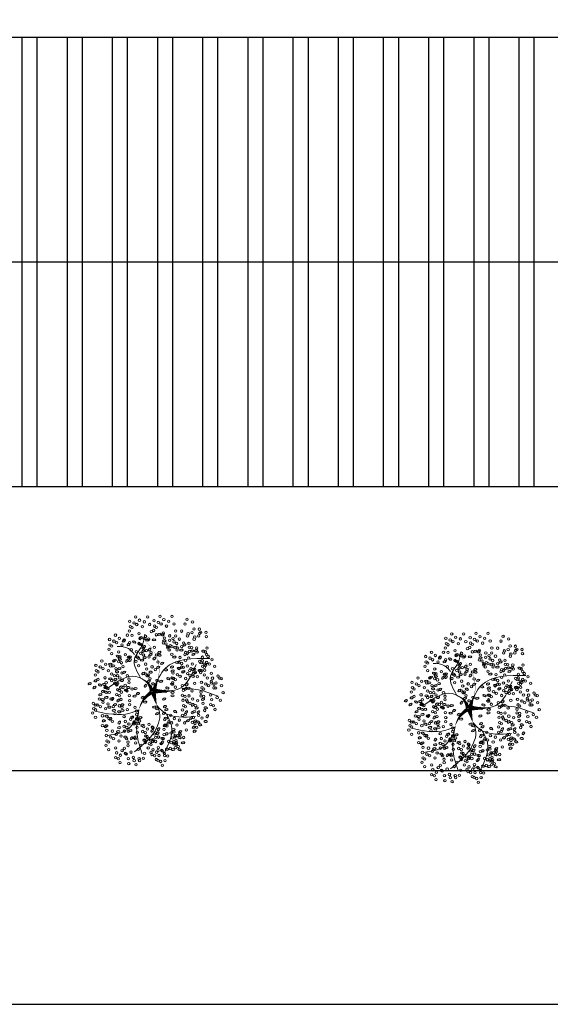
# Model space of a CAD drawing. Header units: millimetres. Extents: x 2041 to 2304, y 426 to 519.
# Tile 16 of 24: x 2107 to 2125, y 426 to 459. Entities that reach past the tile are written whole.
import ezdxf

# ---------------------------------------------------------------- set-up
doc = ezdxf.new("R2010")
doc.units = ezdxf.units.MM
doc.linetypes.add('ACAD_ISO04W100', pattern=[30, 24, -3, 0, -3])
doc.layers.add('01 - Vegetación', color=3, linetype='Continuous', lineweight=0)
doc.layers.add('Cotas', color=3, linetype='Continuous')
doc.layers.add('PAREDE', color=6, linetype='Continuous')

# ---------------------------------------------------------------- blocks, each defined once
blk = doc.blocks.new('17')
at = {"layer": '01 - Vegetación'}
for points in [[(4495.84, 1680.23, 1.33, 0.0221, 0.199177), (4489.97, 1684.48, 0.0221, 0.0221, 1.224983)], [(4496.02, 1680.23, 1.33, 0.0221, 0.286986), (4500.47, 1683.82, 0.0221, 0.0221, -1.494927)], [(4497.07, 1679.43, 0.133, 0.0221, 0.381476), (4512.91, 1682.47, 0.0221, 0.0221, -1.841687)], [(4496.02, 1679.76, 1.77, 0.0221, 0), (4491.39, 1678.53, 0.0221, 0.0221, 0)], [(4496.02, 1679.66, 1.77, 0.0221, 0), (4500.28, 1678.15, 0.0221, 0.0221, 0)], [(4496.4, 1679.85, 1.77, 0.0221, 0.074947), (4496.4, 1672.95, 0.0221, 0.0221, 0.762797)]]:
    blk.add_lwpolyline(points, format="xyseb", dxfattribs=at)
for points in [[(4490, 1684.47), (4488.83, 1687.51), (4489.5, 1699.09)], [(4487.73, 1684.98), (4483.44, 1688.25), (4481.42, 1694.81)], [(4497.83, 1680.19), (4501.11, 1685.48), (4497.33, 1694.81)], [(4508.5, 1685.98), (4510.45, 1688), (4511.21, 1691.78)], [(4490, 1684.47), (4482.94, 1685.23), (4475.36, 1683.47)], [(4491.39, 1678.53), (4489.02, 1677.58), (4485.46, 1677.92), (4475.87, 1685.99)], [(4500.47, 1683.82), (4506.92, 1685.99), (4511.46, 1683.47), (4515.25, 1682.46)], [(4491.39, 1678.53), (4489, 1675.9), (4487.73, 1665.57)], [(4496.57, 1678.43), (4497.07, 1670.86), (4505.15, 1665.32)], [(4497.07, 1679.43), (4503.89, 1675.65), (4507.17, 1660.78)], [(4488.74, 1675.4), (4484.7, 1673.64), (4475.11, 1676.16)], [(4497.07, 1670.11), (4496.82, 1665.57), (4494.55, 1658.01)]]:
    blk.add_spline(points, degree=3, dxfattribs=at)
blk = doc.blocks.new('16')
at = {"layer": '01 - Vegetación'}
h = blk.add_hatch(color=40, dxfattribs=at)
h.set_gradient(color1=(255, 191, 0), color2=(223, 255, 127), rotation=180, centered=1, tint=1, name='INVSPHERICAL')
edge = h.paths.add_edge_path()
edge.add_ellipse((4538.847, 1678.642), major_axis=(-0.0033, 0.0777), ratio=0.578492, start_angle=0, end_angle=360, ccw=False)
edge = h.paths.add_edge_path()
edge.add_ellipse((4538.961, 1678.487), major_axis=(-0.0349, 0.0695), ratio=0.578492, start_angle=0, end_angle=360, ccw=False)
edge = h.paths.add_edge_path()
edge.add_ellipse((4538.69, 1678.926), major_axis=(-0.0594, 0.0503), ratio=0.578492, start_angle=0, end_angle=360, ccw=False)
edge = h.paths.add_edge_path()
edge.add_ellipse((4538.676, 1678.266), major_axis=(-0.0033, 0.0777), ratio=0.578492, start_angle=0, end_angle=360, ccw=False)
edge = h.paths.add_edge_path()
edge.add_ellipse((4541.23, 1679.281), major_axis=(0.0274, 0.0728), ratio=0.578492, start_angle=0, end_angle=360, ccw=False)
edge = h.paths.add_edge_path()
edge.add_ellipse((4540.829, 1679.36), major_axis=(-0.0349, 0.0695), ratio=0.578492, start_angle=0, end_angle=360, ccw=False)
edge = h.paths.add_edge_path()
edge.add_ellipse((4541.174, 1679.607), major_axis=(-0.0349, 0.0695), ratio=0.578492, start_angle=0, end_angle=360, ccw=False)
edge = h.paths.add_edge_path()
edge.add_ellipse((4541.072, 1679.421), major_axis=(0.0274, 0.0728), ratio=0.578492, start_angle=0, end_angle=360, ccw=False)
edge = h.paths.add_edge_path()
edge.add_ellipse((4540.113, 1679.632), major_axis=(-0.0349, 0.0695), ratio=0.578492, start_angle=0, end_angle=360, ccw=False)
edge = h.paths.add_edge_path()
edge.add_ellipse((4540.279, 1679.843), major_axis=(-0.0349, 0.0695), ratio=0.578492, start_angle=0, end_angle=360, ccw=False)
edge = h.paths.add_edge_path()
edge.add_ellipse((4540.165, 1679.999), major_axis=(-0.0033, 0.0777), ratio=0.578492, start_angle=0, end_angle=360, ccw=False)
edge = h.paths.add_edge_path()
edge.add_ellipse((4540.499, 1679.956), major_axis=(-0.0033, 0.0777), ratio=0.578492, start_angle=0, end_angle=360, ccw=False)
edge = h.paths.add_edge_path()
edge.add_ellipse((4540.629, 1679.513), major_axis=(-0.0594, 0.0503), ratio=0.578492, start_angle=0, end_angle=360, ccw=False)
edge = h.paths.add_edge_path()
edge.add_ellipse((4540.551, 1680.278), major_axis=(0.0274, 0.0728), ratio=0.578492, start_angle=0, end_angle=360, ccw=False)
edge = h.paths.add_edge_path()
edge.add_ellipse((4539.201, 1679.744), major_axis=(-0.0033, 0.0777), ratio=0.578492, start_angle=0, end_angle=360, ccw=False)
edge = h.paths.add_edge_path()
edge.add_ellipse((4539.14, 1679.893), major_axis=(0.0274, 0.0728), ratio=0.578492, start_angle=0, end_angle=360, ccw=False)
edge = h.paths.add_edge_path()
edge.add_ellipse((4539.208, 1680.126), major_axis=(-0.0033, 0.0777), ratio=0.578492, start_angle=0, end_angle=360, ccw=False)
edge = h.paths.add_edge_path()
edge.add_ellipse((4538.979, 1680.681), major_axis=(-0.0594, 0.0503), ratio=0.578492, start_angle=0, end_angle=360, ccw=False)
edge = h.paths.add_edge_path()
edge.add_ellipse((4538.577, 1680.728), major_axis=(-0.0033, 0.0777), ratio=0.578492, start_angle=0, end_angle=360, ccw=False)
edge = h.paths.add_edge_path()
edge.add_ellipse((4538.926, 1680.033), major_axis=(0.0274, 0.0728), ratio=0.578492, start_angle=0, end_angle=360, ccw=False)
edge = h.paths.add_edge_path()
edge.add_ellipse((4538.95, 1679.842), major_axis=(0.0274, 0.0728), ratio=0.578492, start_angle=0, end_angle=360, ccw=False)
edge = h.paths.add_edge_path()
edge.add_ellipse((4538.621, 1680.191), major_axis=(-0.0349, 0.0695), ratio=0.578492, start_angle=0, end_angle=360, ccw=False)
edge = h.paths.add_edge_path()
edge.add_ellipse((4538.328, 1680.411), major_axis=(0.0274, 0.0728), ratio=0.578492, start_angle=0, end_angle=360, ccw=False)
edge = h.paths.add_edge_path()
edge.add_ellipse((4538.283, 1680.138), major_axis=(-0.0594, 0.0503), ratio=0.578492, start_angle=0, end_angle=360, ccw=False)
edge = h.paths.add_edge_path()
edge.add_ellipse((4538.32, 1679.993), major_axis=(-0.0594, 0.0503), ratio=0.578492, start_angle=0, end_angle=360, ccw=False)
edge = h.paths.add_edge_path()
edge.add_ellipse((4538.755, 1680.687), major_axis=(-0.0033, 0.0777), ratio=0.578492, start_angle=0, end_angle=360, ccw=False)
edge = h.paths.add_edge_path()
edge.add_ellipse((4538.834, 1681.261), major_axis=(-0.0349, 0.0695), ratio=0.578492, start_angle=0, end_angle=360, ccw=False)
edge = h.paths.add_edge_path()
edge.add_ellipse((4539.054, 1681.374), major_axis=(-0.0033, 0.0777), ratio=0.578492, start_angle=0, end_angle=360, ccw=False)
edge = h.paths.add_edge_path()
edge.add_ellipse((4539.147, 1681.076), major_axis=(-0.0594, 0.0503), ratio=0.578492, start_angle=0, end_angle=360, ccw=False)
edge = h.paths.add_edge_path()
edge.add_ellipse((4539.52, 1680.541), major_axis=(-0.0033, 0.0777), ratio=0.578492, start_angle=0, end_angle=360, ccw=False)
edge = h.paths.add_edge_path()
edge.add_ellipse((4539.459, 1680.689), major_axis=(0.0274, 0.0728), ratio=0.578492, start_angle=0, end_angle=360, ccw=False)
edge = h.paths.add_edge_path()
edge.add_ellipse((4539.527, 1680.923), major_axis=(-0.0033, 0.0777), ratio=0.578492, start_angle=0, end_angle=360, ccw=False)
edge = h.paths.add_edge_path()
edge.add_ellipse((4539.265, 1681.244), major_axis=(0.0274, 0.0728), ratio=0.578492, start_angle=0, end_angle=360, ccw=False)
edge = h.paths.add_edge_path()
edge.add_ellipse((4539.188, 1677.478), major_axis=(-0.0594, 0.0503), ratio=0.578492, start_angle=0, end_angle=360, ccw=False)
edge = h.paths.add_edge_path()
edge.add_ellipse((4539.473, 1678.19), major_axis=(0.0274, 0.0728), ratio=0.578492, start_angle=0, end_angle=360, ccw=False)
edge = h.paths.add_edge_path()
edge.add_ellipse((4540.696, 1678.325), major_axis=(0.0274, 0.0728), ratio=0.578492, start_angle=0, end_angle=360, ccw=False)
edge = h.paths.add_edge_path()
edge.add_ellipse((4540.33, 1678.305), major_axis=(-0.0033, 0.0777), ratio=0.578492, start_angle=0, end_angle=360, ccw=False)
edge = h.paths.add_edge_path()
edge.add_ellipse((4540.174, 1678.307), major_axis=(-0.0033, 0.0777), ratio=0.578492, start_angle=0, end_angle=360, ccw=False)
edge = h.paths.add_edge_path()
edge.add_ellipse((4540.488, 1677.717), major_axis=(-0.0594, 0.0503), ratio=0.578492, start_angle=0, end_angle=360, ccw=False)
edge = h.paths.add_edge_path()
edge.add_ellipse((4540.676, 1677.675), major_axis=(-0.0594, 0.0503), ratio=0.578492, start_angle=0, end_angle=360, ccw=False)
edge = h.paths.add_edge_path()
edge.add_ellipse((4539.469, 1677.341), major_axis=(-0.0033, 0.0777), ratio=0.578492, start_angle=0, end_angle=360, ccw=False)
edge = h.paths.add_edge_path()
edge.add_ellipse((4539.773, 1677.406), major_axis=(-0.0594, 0.0503), ratio=0.578492, start_angle=0, end_angle=360, ccw=False)
edge = h.paths.add_edge_path()
edge.add_ellipse((4539.631, 1677.23), major_axis=(-0.0349, 0.0695), ratio=0.578492, start_angle=0, end_angle=360, ccw=False)
edge = h.paths.add_edge_path()
edge.add_ellipse((4539.445, 1677.695), major_axis=(-0.0594, 0.0503), ratio=0.578492, start_angle=0, end_angle=360, ccw=False)
edge = h.paths.add_edge_path()
edge.add_ellipse((4542.676, 1679.136), major_axis=(-0.0033, 0.0777), ratio=0.578492, start_angle=0, end_angle=360, ccw=False)
edge = h.paths.add_edge_path()
edge.add_ellipse((4542.661, 1679.428), major_axis=(-0.0033, 0.0777), ratio=0.578492, start_angle=0, end_angle=360, ccw=False)
edge = h.paths.add_edge_path()
edge.add_ellipse((4542.742, 1679.554), major_axis=(-0.0033, 0.0777), ratio=0.578492, start_angle=0, end_angle=360, ccw=False)
edge = h.paths.add_edge_path()
edge.add_ellipse((4542.776, 1679.728), major_axis=(-0.0349, 0.0695), ratio=0.578492, start_angle=0, end_angle=360, ccw=False)
edge = h.paths.add_edge_path()
edge.add_ellipse((4542.477, 1679.745), major_axis=(0.0274, 0.0728), ratio=0.578492, start_angle=0, end_angle=360, ccw=False)
edge = h.paths.add_edge_path()
edge.add_ellipse((4542.578, 1680.02), major_axis=(0.0274, 0.0728), ratio=0.578492, start_angle=0, end_angle=360, ccw=False)
edge = h.paths.add_edge_path()
edge.add_ellipse((4542.466, 1680.268), major_axis=(-0.0349, 0.0695), ratio=0.578492, start_angle=0, end_angle=360, ccw=False)
edge = h.paths.add_edge_path()
edge.add_ellipse((4542.632, 1680.479), major_axis=(-0.0349, 0.0695), ratio=0.578492, start_angle=0, end_angle=360, ccw=False)
edge = h.paths.add_edge_path()
edge.add_ellipse((4542.359, 1679.577), major_axis=(-0.0594, 0.0503), ratio=0.578492, start_angle=0, end_angle=360, ccw=False)
edge = h.paths.add_edge_path()
edge.add_ellipse((4542.171, 1679.619), major_axis=(-0.0594, 0.0503), ratio=0.578492, start_angle=0, end_angle=360, ccw=False)
edge = h.paths.add_edge_path()
edge.add_ellipse((4542.246, 1679.328), major_axis=(-0.0594, 0.0503), ratio=0.578492, start_angle=0, end_angle=360, ccw=False)
edge = h.paths.add_edge_path()
edge.add_ellipse((4542.369, 1678.498), major_axis=(0.0274, 0.0728), ratio=0.578492, start_angle=0, end_angle=360, ccw=False)
edge = h.paths.add_edge_path()
edge.add_ellipse((4542.902, 1678.749), major_axis=(-0.0349, 0.0695), ratio=0.578492, start_angle=0, end_angle=360, ccw=False)
edge = h.paths.add_edge_path()
edge.add_ellipse((4542.925, 1678.897), major_axis=(-0.0349, 0.0695), ratio=0.578492, start_angle=0, end_angle=360, ccw=False)
edge = h.paths.add_edge_path()
edge.add_ellipse((4542.628, 1678.671), major_axis=(-0.0033, 0.0777), ratio=0.578492, start_angle=0, end_angle=360, ccw=False)
edge = h.paths.add_edge_path()
edge.add_ellipse((4542.11, 1678.896), major_axis=(-0.0349, 0.0695), ratio=0.578492, start_angle=0, end_angle=360, ccw=False)
edge = h.paths.add_edge_path()
edge.add_ellipse((4542.34, 1678.18), major_axis=(-0.0349, 0.0695), ratio=0.578492, start_angle=0, end_angle=360, ccw=False)
edge = h.paths.add_edge_path()
edge.add_ellipse((4538.137, 1679.191), major_axis=(-0.0349, 0.0695), ratio=0.578492, start_angle=0, end_angle=360, ccw=False)
edge = h.paths.add_edge_path()
edge.add_ellipse((4538.099, 1678.758), major_axis=(-0.0594, 0.0503), ratio=0.578492, start_angle=0, end_angle=360, ccw=False)
edge = h.paths.add_edge_path()
edge.add_ellipse((4537.796, 1678.552), major_axis=(0.0274, 0.0728), ratio=0.578492, start_angle=0, end_angle=360, ccw=False)
edge = h.paths.add_edge_path()
edge.add_ellipse((4537.776, 1678.277), major_axis=(-0.0033, 0.0777), ratio=0.578492, start_angle=0, end_angle=360, ccw=False)
edge = h.paths.add_edge_path()
edge.add_ellipse((4539.181, 1678.6), major_axis=(-0.0033, 0.0777), ratio=0.578492, start_angle=0, end_angle=360, ccw=False)
edge = h.paths.add_edge_path()
edge.add_ellipse((4538.502, 1678.968), major_axis=(-0.0594, 0.0503), ratio=0.578492, start_angle=0, end_angle=360, ccw=False)
edge = h.paths.add_edge_path()
edge.add_ellipse((4538.615, 1679.216), major_axis=(-0.0594, 0.0503), ratio=0.578492, start_angle=0, end_angle=360, ccw=False)
edge = h.paths.add_edge_path()
edge.add_ellipse((4538.188, 1679.557), major_axis=(-0.0033, 0.0777), ratio=0.578492, start_angle=0, end_angle=360, ccw=False)
edge = h.paths.add_edge_path()
edge.add_ellipse((4538.203, 1679.265), major_axis=(-0.0033, 0.0777), ratio=0.578492, start_angle=0, end_angle=360, ccw=False)
edge = h.paths.add_edge_path()
edge.add_ellipse((4538.285, 1679.391), major_axis=(-0.0033, 0.0777), ratio=0.578492, start_angle=0, end_angle=360, ccw=False)
edge = h.paths.add_edge_path()
edge.add_ellipse((4538.856, 1679.647), major_axis=(-0.0349, 0.0695), ratio=0.578492, start_angle=0, end_angle=360, ccw=False)
edge = h.paths.add_edge_path()
edge.add_ellipse((4538.272, 1678.751), major_axis=(0.0274, 0.0728), ratio=0.578492, start_angle=0, end_angle=360, ccw=False)
edge = h.paths.add_edge_path()
edge.add_ellipse((4540.863, 1678.985), major_axis=(0.0274, 0.0728), ratio=0.578492, start_angle=0, end_angle=360, ccw=False)
edge = h.paths.add_edge_path()
edge.add_ellipse((4540.823, 1678.811), major_axis=(-0.0349, 0.0695), ratio=0.578492, start_angle=0, end_angle=360, ccw=False)
edge = h.paths.add_edge_path()
edge.add_ellipse((4541.446, 1678.949), major_axis=(-0.0349, 0.0695), ratio=0.578492, start_angle=0, end_angle=360, ccw=False)
edge = h.paths.add_edge_path()
edge.add_ellipse((4540.434, 1680.393), major_axis=(-0.0033, 0.0777), ratio=0.578492, start_angle=0, end_angle=360, ccw=False)
edge = h.paths.add_edge_path()
edge.add_ellipse((4540.419, 1680.685), major_axis=(-0.0033, 0.0777), ratio=0.578492, start_angle=0, end_angle=360, ccw=False)
edge = h.paths.add_edge_path()
edge.add_ellipse((4539.773, 1680.547), major_axis=(-0.0349, 0.0695), ratio=0.578492, start_angle=0, end_angle=360, ccw=False)
edge = h.paths.add_edge_path()
edge.add_ellipse((4539.782, 1680.87), major_axis=(-0.0349, 0.0695), ratio=0.578492, start_angle=0, end_angle=360, ccw=False)
edge = h.paths.add_edge_path()
edge.add_ellipse((4539.668, 1681.126), major_axis=(0.0274, 0.0728), ratio=0.578492, start_angle=0, end_angle=360, ccw=False)
edge = h.paths.add_edge_path()
edge.add_ellipse((4540.336, 1681.276), major_axis=(0.0274, 0.0728), ratio=0.578492, start_angle=0, end_angle=360, ccw=False)
edge = h.paths.add_edge_path()
edge.add_ellipse((4540.381, 1681.413), major_axis=(-0.0349, 0.0695), ratio=0.578492, start_angle=0, end_angle=360, ccw=False)
edge = h.paths.add_edge_path()
edge.add_ellipse((4540.225, 1681.525), major_axis=(-0.0349, 0.0695), ratio=0.578492, start_angle=0, end_angle=360, ccw=False)
edge = h.paths.add_edge_path()
edge.add_ellipse((4540.009, 1681.424), major_axis=(-0.0033, 0.0777), ratio=0.578492, start_angle=0, end_angle=360, ccw=False)
edge = h.paths.add_edge_path()
edge.add_ellipse((4540.106, 1681.258), major_axis=(-0.0033, 0.0777), ratio=0.578492, start_angle=0, end_angle=360, ccw=False)
edge = h.paths.add_edge_path()
edge.add_ellipse((4540.036, 1680.989), major_axis=(-0.0594, 0.0503), ratio=0.578492, start_angle=0, end_angle=360, ccw=False)
edge = h.paths.add_edge_path()
edge.add_ellipse((4539.967, 1680.73), major_axis=(-0.0594, 0.0503), ratio=0.578492, start_angle=0, end_angle=360, ccw=False)
edge = h.paths.add_edge_path()
edge.add_ellipse((4541.92, 1680.217), major_axis=(-0.0033, 0.0777), ratio=0.578492, start_angle=0, end_angle=360, ccw=False)
edge = h.paths.add_edge_path()
edge.add_ellipse((4541.222, 1680.466), major_axis=(-0.0349, 0.0695), ratio=0.578492, start_angle=0, end_angle=360, ccw=False)
edge = h.paths.add_edge_path()
edge.add_ellipse((4541.387, 1680.676), major_axis=(-0.0349, 0.0695), ratio=0.578492, start_angle=0, end_angle=360, ccw=False)
edge = h.paths.add_edge_path()
edge.add_ellipse((4541.251, 1680.784), major_axis=(0.0274, 0.0728), ratio=0.578492, start_angle=0, end_angle=360, ccw=False)
edge = h.paths.add_edge_path()
edge.add_ellipse((4541.818, 1680.659), major_axis=(0.0274, 0.0728), ratio=0.578492, start_angle=0, end_angle=360, ccw=False)
edge = h.paths.add_edge_path()
edge.add_ellipse((4541.942, 1680.743), major_axis=(0.0274, 0.0728), ratio=0.578492, start_angle=0, end_angle=360, ccw=False)
edge = h.paths.add_edge_path()
edge.add_ellipse((4541.762, 1680.886), major_axis=(-0.0349, 0.0695), ratio=0.578492, start_angle=0, end_angle=360, ccw=False)
edge = h.paths.add_edge_path()
edge.add_ellipse((4541.592, 1681.082), major_axis=(-0.0033, 0.0777), ratio=0.578492, start_angle=0, end_angle=360, ccw=False)
edge = h.paths.add_edge_path()
edge.add_ellipse((4541.511, 1680.956), major_axis=(-0.0033, 0.0777), ratio=0.578492, start_angle=0, end_angle=360, ccw=False)
edge = h.paths.add_edge_path()
edge.add_ellipse((4541.775, 1680.201), major_axis=(-0.0594, 0.0503), ratio=0.578492, start_angle=0, end_angle=360, ccw=False)
edge = h.paths.add_edge_path()
edge.add_ellipse((4541.737, 1680.346), major_axis=(-0.0594, 0.0503), ratio=0.578492, start_angle=0, end_angle=360, ccw=False)
edge = h.paths.add_edge_path()
edge.add_ellipse((4541.843, 1679.118), major_axis=(-0.0594, 0.0503), ratio=0.578492, start_angle=0, end_angle=360, ccw=False)
edge = h.paths.add_edge_path()
edge.add_ellipse((4541.881, 1679.551), major_axis=(-0.0349, 0.0695), ratio=0.578492, start_angle=0, end_angle=360, ccw=False)
edge = h.paths.add_edge_path()
edge.add_ellipse((4542.015, 1679.29), major_axis=(-0.0349, 0.0695), ratio=0.578492, start_angle=0, end_angle=360, ccw=False)
edge = h.paths.add_edge_path()
edge.add_ellipse((4541.91, 1679.869), major_axis=(0.0274, 0.0728), ratio=0.578492, start_angle=0, end_angle=360, ccw=False)
edge = h.paths.add_edge_path()
edge.add_ellipse((4541.769, 1679.666), major_axis=(-0.0033, 0.0777), ratio=0.578492, start_angle=0, end_angle=360, ccw=False)
edge = h.paths.add_edge_path()
edge.add_ellipse((4539.676, 1679.115), major_axis=(-0.0033, 0.0777), ratio=0.578492, start_angle=0, end_angle=360, ccw=False)
edge = h.paths.add_edge_path()
edge.add_ellipse((4539.594, 1678.989), major_axis=(-0.0033, 0.0777), ratio=0.578492, start_angle=0, end_angle=360, ccw=False)
edge = h.paths.add_edge_path()
edge.add_ellipse((4539.898, 1679.531), major_axis=(-0.0033, 0.0777), ratio=0.578492, start_angle=0, end_angle=360, ccw=False)
edge = h.paths.add_edge_path()
edge.add_ellipse((4539.697, 1678.641), major_axis=(-0.0349, 0.0695), ratio=0.578492, start_angle=0, end_angle=360, ccw=False)
edge = h.paths.add_edge_path()
edge.add_ellipse((4539.398, 1678.691), major_axis=(-0.0349, 0.0695), ratio=0.578492, start_angle=0, end_angle=360, ccw=False)
edge = h.paths.add_edge_path()
edge.add_ellipse((4539.555, 1678.579), major_axis=(-0.0349, 0.0695), ratio=0.578492, start_angle=0, end_angle=360, ccw=False)
edge = h.paths.add_edge_path()
edge.add_ellipse((4540.714, 1679.167), major_axis=(0.0274, 0.0728), ratio=0.578492, start_angle=0, end_angle=360, ccw=False)
edge = h.paths.add_edge_path()
edge.add_ellipse((4540.549, 1681.79), major_axis=(-0.0349, 0.0695), ratio=0.578492, start_angle=0, end_angle=360, ccw=False)
edge = h.paths.add_edge_path()
edge.add_ellipse((4540.715, 1682.001), major_axis=(-0.0349, 0.0695), ratio=0.578492, start_angle=0, end_angle=360, ccw=False)
edge = h.paths.add_edge_path()
edge.add_ellipse((4540.848, 1681.741), major_axis=(-0.0349, 0.0695), ratio=0.578492, start_angle=0, end_angle=360, ccw=False)
edge = h.paths.add_edge_path()
edge.add_ellipse((4540.661, 1681.542), major_axis=(0.0274, 0.0728), ratio=0.578492, start_angle=0, end_angle=360, ccw=False)
edge = h.paths.add_edge_path()
edge.add_ellipse((4540.684, 1681.351), major_axis=(0.0274, 0.0728), ratio=0.578492, start_angle=0, end_angle=360, ccw=False)
edge = h.paths.add_edge_path()
edge.add_ellipse((4540.56, 1681.267), major_axis=(0.0274, 0.0728), ratio=0.578492, start_angle=0, end_angle=360, ccw=False)
edge = h.paths.add_edge_path()
edge.add_ellipse((4540.528, 1678.539), major_axis=(0.0274, 0.0728), ratio=0.578492, start_angle=0, end_angle=360, ccw=False)
edge = h.paths.add_edge_path()
edge.add_ellipse((4540.38, 1678.647), major_axis=(0.0274, 0.0728), ratio=0.578492, start_angle=0, end_angle=360, ccw=False)
edge = h.paths.add_edge_path()
edge.add_ellipse((4540.034, 1678.678), major_axis=(-0.0349, 0.0695), ratio=0.578492, start_angle=0, end_angle=360, ccw=False)
edge = h.paths.add_edge_path()
edge.add_ellipse((4540.944, 1678.493), major_axis=(0.0274, 0.0728), ratio=0.578492, start_angle=0, end_angle=360, ccw=False)
edge = h.paths.add_edge_path()
edge.add_ellipse((4541.625, 1678.77), major_axis=(-0.0349, 0.0695), ratio=0.578492, start_angle=0, end_angle=360, ccw=False)
edge = h.paths.add_edge_path()
edge.add_ellipse((4541.994, 1678.887), major_axis=(0.0274, 0.0728), ratio=0.578492, start_angle=0, end_angle=360, ccw=False)
edge = h.paths.add_edge_path()
edge.add_ellipse((4541.336, 1678.598), major_axis=(0.0274, 0.0728), ratio=0.578492, start_angle=0, end_angle=360, ccw=False)
edge = h.paths.add_edge_path()
edge.add_ellipse((4539.381, 1678.993), major_axis=(-0.0349, 0.0695), ratio=0.578492, start_angle=0, end_angle=360, ccw=False)
edge = h.paths.add_edge_path()
edge.add_ellipse((4540.938, 1681.079), major_axis=(-0.0033, 0.0777), ratio=0.578492, start_angle=0, end_angle=360, ccw=False)
edge = h.paths.add_edge_path()
edge.add_ellipse((4540.699, 1680.759), major_axis=(-0.0594, 0.0503), ratio=0.578492, start_angle=0, end_angle=360, ccw=False)
edge = h.paths.add_edge_path()
edge.add_ellipse((4540.908, 1680.857), major_axis=(-0.0349, 0.0695), ratio=0.578492, start_angle=0, end_angle=360, ccw=False)
edge = h.paths.add_edge_path()
edge.add_ellipse((4540.863, 1680.561), major_axis=(-0.0349, 0.0695), ratio=0.578492, start_angle=0, end_angle=360, ccw=False)
edge = h.paths.add_edge_path()
edge.add_ellipse((4540.564, 1680.61), major_axis=(-0.0349, 0.0695), ratio=0.578492, start_angle=0, end_angle=360, ccw=False)
edge = h.paths.add_edge_path()
edge.add_ellipse((4539.771, 1681.729), major_axis=(-0.0349, 0.0695), ratio=0.578492, start_angle=0, end_angle=360, ccw=False)
edge = h.paths.add_edge_path()
edge.add_ellipse((4540.968, 1678.302), major_axis=(0.0274, 0.0728), ratio=0.578492, start_angle=0, end_angle=360, ccw=False)
edge = h.paths.add_edge_path()
edge.add_ellipse((4541.908, 1678.227), major_axis=(-0.0033, 0.0777), ratio=0.578492, start_angle=0, end_angle=360, ccw=False)
edge = h.paths.add_edge_path()
edge.add_ellipse((4541.283, 1678.297), major_axis=(-0.0349, 0.0695), ratio=0.578492, start_angle=0, end_angle=360, ccw=False)
edge = h.paths.add_edge_path()
edge.add_ellipse((4541.463, 1678.333), major_axis=(-0.0349, 0.0695), ratio=0.578492, start_angle=0, end_angle=360, ccw=False)
edge = h.paths.add_edge_path()
edge.add_ellipse((4538.021, 1678.159), major_axis=(0.0274, 0.0728), ratio=0.578492, start_angle=0, end_angle=360, ccw=False)
edge = h.paths.add_edge_path()
edge.add_ellipse((4537.772, 1677.992), major_axis=(0.0274, 0.0728), ratio=0.578492, start_angle=0, end_angle=360, ccw=False)
edge = h.paths.add_edge_path()
edge.add_ellipse((4538.082, 1677.841), major_axis=(-0.0033, 0.0777), ratio=0.578492, start_angle=0, end_angle=360, ccw=False)
edge = h.paths.add_edge_path()
edge.add_ellipse((4538.572, 1677.966), major_axis=(-0.0349, 0.0695), ratio=0.578492, start_angle=0, end_angle=360, ccw=False)
edge = h.paths.add_edge_path()
edge.add_ellipse((4538.311, 1677.99), major_axis=(0.0274, 0.0728), ratio=0.578492, start_angle=0, end_angle=360, ccw=False)
edge = h.paths.add_edge_path()
edge.add_ellipse((4538.394, 1678.174), major_axis=(0.0274, 0.0728), ratio=0.578492, start_angle=0, end_angle=360, ccw=False)
edge = h.paths.add_edge_path()
edge.add_ellipse((4538.776, 1677.355), major_axis=(-0.0349, 0.0695), ratio=0.578492, start_angle=0, end_angle=360, ccw=False)
edge = h.paths.add_edge_path()
edge.add_ellipse((4538.597, 1677.319), major_axis=(-0.0349, 0.0695), ratio=0.578492, start_angle=0, end_angle=360, ccw=False)
edge = h.paths.add_edge_path()
edge.add_ellipse((4539.063, 1677.621), major_axis=(-0.0349, 0.0695), ratio=0.578492, start_angle=0, end_angle=360, ccw=False)
edge = h.paths.add_edge_path()
edge.add_ellipse((4539.033, 1676.828), major_axis=(0.0274, 0.0728), ratio=0.578492, start_angle=0, end_angle=360, ccw=False)
edge = h.paths.add_edge_path()
edge.add_ellipse((4539.009, 1677.162), major_axis=(0.0274, 0.0728), ratio=0.578492, start_angle=0, end_angle=360, ccw=False)
edge = h.paths.add_edge_path()
edge.add_ellipse((4538.885, 1677.078), major_axis=(0.0274, 0.0728), ratio=0.578492, start_angle=0, end_angle=360, ccw=False)
edge = h.paths.add_edge_path()
edge.add_ellipse((4539.054, 1677.298), major_axis=(-0.0349, 0.0695), ratio=0.578492, start_angle=0, end_angle=360, ccw=False)
edge = h.paths.add_edge_path()
edge.add_ellipse((4542.221, 1677.913), major_axis=(-0.0033, 0.0777), ratio=0.578492, start_angle=0, end_angle=360, ccw=False)
edge = h.paths.add_edge_path()
edge.add_ellipse((4542.451, 1677.771), major_axis=(-0.0349, 0.0695), ratio=0.578492, start_angle=0, end_angle=360, ccw=False)
edge = h.paths.add_edge_path()
edge.add_ellipse((4541.18, 1677.355), major_axis=(-0.0349, 0.0695), ratio=0.578492, start_angle=0, end_angle=360, ccw=False)
edge = h.paths.add_edge_path()
edge.add_ellipse((4541.671, 1678.102), major_axis=(-0.0033, 0.0777), ratio=0.578492, start_angle=0, end_angle=360, ccw=False)
edge = h.paths.add_edge_path()
edge.add_ellipse((4541.411, 1678.017), major_axis=(-0.0033, 0.0777), ratio=0.578492, start_angle=0, end_angle=360, ccw=False)
edge = h.paths.add_edge_path()
edge.add_ellipse((4542.075, 1677.637), major_axis=(-0.0594, 0.0503), ratio=0.578492, start_angle=0, end_angle=360, ccw=False)
edge = h.paths.add_edge_path()
edge.add_ellipse((4541.252, 1677.826), major_axis=(-0.0349, 0.0695), ratio=0.578492, start_angle=0, end_angle=360, ccw=False)
edge = h.paths.add_edge_path()
edge.add_ellipse((4541.596, 1676.853), major_axis=(-0.0033, 0.0777), ratio=0.578492, start_angle=0, end_angle=360, ccw=False)
edge = h.paths.add_edge_path()
edge.add_ellipse((4541.655, 1677.018), major_axis=(-0.0033, 0.0777), ratio=0.578492, start_angle=0, end_angle=360, ccw=False)
edge = h.paths.add_edge_path()
edge.add_ellipse((4542.033, 1677.371), major_axis=(-0.0349, 0.0695), ratio=0.578492, start_angle=0, end_angle=360, ccw=False)
edge = h.paths.add_edge_path()
edge.add_ellipse((4542.19, 1677.259), major_axis=(-0.0349, 0.0695), ratio=0.578492, start_angle=0, end_angle=360, ccw=False)
edge = h.paths.add_edge_path()
edge.add_ellipse((4542.168, 1676.931), major_axis=(0.0274, 0.0728), ratio=0.578492, start_angle=0, end_angle=360, ccw=False)
edge = h.paths.add_edge_path()
edge.add_ellipse((4542.176, 1677.433), major_axis=(-0.0349, 0.0695), ratio=0.578492, start_angle=0, end_angle=360, ccw=False)
edge = h.paths.add_edge_path()
edge.add_ellipse((4541.313, 1677.094), major_axis=(-0.0349, 0.0695), ratio=0.578492, start_angle=0, end_angle=360, ccw=False)
edge = h.paths.add_edge_path()
edge.add_ellipse((4541.359, 1677.391), major_axis=(-0.0349, 0.0695), ratio=0.578492, start_angle=0, end_angle=360, ccw=False)
edge = h.paths.add_edge_path()
edge.add_ellipse((4540.019, 1676.943), major_axis=(-0.0349, 0.0695), ratio=0.578492, start_angle=0, end_angle=360, ccw=False)
edge = h.paths.add_edge_path()
edge.add_ellipse((4539.641, 1676.826), major_axis=(0.0274, 0.0728), ratio=0.578492, start_angle=0, end_angle=360, ccw=False)
edge = h.paths.add_edge_path()
edge.add_ellipse((4539.262, 1676.754), major_axis=(-0.0594, 0.0503), ratio=0.578492, start_angle=0, end_angle=360, ccw=False)
edge = h.paths.add_edge_path()
edge.add_ellipse((4539.45, 1677.146), major_axis=(-0.0594, 0.0503), ratio=0.578492, start_angle=0, end_angle=360, ccw=False)
at = {"layer": '01 - Vegetación', "extrusion": (0, 0, -1)}
for centre, major_axis in [((4540.715, 1682.001), (-0.0349, 0.0695)), ((4539.771, 1681.729), (-0.0349, 0.0695)), ((4540.225, 1681.525), (-0.0349, 0.0695)), ((4540.549, 1681.79), (-0.0349, 0.0695)), ((4540.848, 1681.741), (-0.0349, 0.0695)), ((4538.834, 1681.261), (-0.0349, 0.0695)), ((4539.054, 1681.374), (-0.0033, 0.0777)), ((4540.009, 1681.424), (-0.0033, 0.0777)), ((4540.106, 1681.258), (-0.0033, 0.0777)), ((4540.381, 1681.413), (-0.0349, 0.0695)), ((4540.938, 1681.079), (-0.0033, 0.0777)), ((4541.592, 1681.082), (-0.0033, 0.0777)), ((4538.577, 1680.728), (-0.0033, 0.0777)), ((4538.755, 1680.687), (-0.0033, 0.0777)), ((4539.527, 1680.923), (-0.0033, 0.0777)), ((4539.782, 1680.87), (-0.0349, 0.0695)), ((4540.419, 1680.685), (-0.0033, 0.0777)), ((4540.908, 1680.857), (-0.0349, 0.0695)), ((4541.387, 1680.676), (-0.0349, 0.0695)), ((4541.511, 1680.956), (-0.0033, 0.0777)), ((4541.762, 1680.886), (-0.0349, 0.0695)), ((4538.621, 1680.191), (-0.0349, 0.0695)), ((4539.52, 1680.541), (-0.0033, 0.0777)), ((4539.773, 1680.547), (-0.0349, 0.0695)), ((4540.434, 1680.393), (-0.0033, 0.0777)), ((4540.564, 1680.61), (-0.0349, 0.0695)), ((4540.863, 1680.561), (-0.0349, 0.0695)), ((4541.222, 1680.466), (-0.0349, 0.0695)), ((4541.92, 1680.217), (-0.0033, 0.0777)), ((4542.466, 1680.268), (-0.0349, 0.0695)), ((4542.632, 1680.479), (-0.0349, 0.0695)), ((4539.201, 1679.744), (-0.0033, 0.0777)), ((4539.208, 1680.126), (-0.0033, 0.0777)), ((4540.165, 1679.999), (-0.0033, 0.0777)), ((4540.279, 1679.843), (-0.0349, 0.0695)), ((4540.499, 1679.956), (-0.0033, 0.0777)), ((4538.188, 1679.557), (-0.0033, 0.0777)), ((4538.285, 1679.391), (-0.0033, 0.0777)), ((4538.856, 1679.647), (-0.0349, 0.0695)), ((4539.898, 1679.531), (-0.0033, 0.0777)), ((4540.113, 1679.632), (-0.0349, 0.0695)), ((4540.829, 1679.36), (-0.0349, 0.0695)), ((4541.174, 1679.607), (-0.0349, 0.0695)), ((4541.769, 1679.666), (-0.0033, 0.0777)), ((4541.881, 1679.551), (-0.0349, 0.0695)), ((4542.661, 1679.428), (-0.0033, 0.0777)), ((4542.742, 1679.554), (-0.0033, 0.0777)), ((4542.776, 1679.728), (-0.0349, 0.0695)), ((4538.137, 1679.191), (-0.0349, 0.0695)), ((4538.203, 1679.265), (-0.0033, 0.0777)), ((4539.381, 1678.993), (-0.0349, 0.0695)), ((4539.594, 1678.989), (-0.0033, 0.0777)), ((4539.676, 1679.115), (-0.0033, 0.0777)), ((4541.446, 1678.949), (-0.0349, 0.0695)), ((4542.015, 1679.29), (-0.0349, 0.0695)), ((4542.11, 1678.896), (-0.0349, 0.0695)), ((4542.676, 1679.136), (-0.0033, 0.0777)), ((4542.925, 1678.897), (-0.0349, 0.0695)), ((4538.847, 1678.642), (-0.0033, 0.0777)), ((4538.961, 1678.487), (-0.0349, 0.0695)), ((4539.181, 1678.6), (-0.0033, 0.0777)), ((4539.398, 1678.691), (-0.0349, 0.0695)), ((4539.555, 1678.579), (-0.0349, 0.0695)), ((4539.697, 1678.641), (-0.0349, 0.0695)), ((4540.034, 1678.678), (-0.0349, 0.0695)), ((4540.823, 1678.811), (-0.0349, 0.0695)), ((4541.625, 1678.77), (-0.0349, 0.0695)), ((4542.628, 1678.671), (-0.0033, 0.0777)), ((4542.902, 1678.749), (-0.0349, 0.0695)), ((4537.776, 1678.277), (-0.0033, 0.0777)), ((4538.676, 1678.266), (-0.0033, 0.0777)), ((4540.174, 1678.307), (-0.0033, 0.0777)), ((4540.33, 1678.305), (-0.0033, 0.0777)), ((4541.283, 1678.297), (-0.0349, 0.0695)), ((4541.411, 1678.017), (-0.0033, 0.0777)), ((4541.463, 1678.333), (-0.0349, 0.0695)), ((4541.671, 1678.102), (-0.0033, 0.0777)), ((4541.908, 1678.227), (-0.0033, 0.0777)), ((4542.34, 1678.18), (-0.0349, 0.0695)), ((4538.082, 1677.841), (-0.0033, 0.0777)), ((4538.572, 1677.966), (-0.0349, 0.0695)), ((4539.063, 1677.621), (-0.0349, 0.0695)), ((4541.252, 1677.826), (-0.0349, 0.0695)), ((4542.221, 1677.913), (-0.0033, 0.0777)), ((4542.451, 1677.771), (-0.0349, 0.0695)), ((4538.597, 1677.319), (-0.0349, 0.0695)), ((4538.776, 1677.355), (-0.0349, 0.0695)), ((4539.054, 1677.298), (-0.0349, 0.0695)), ((4539.469, 1677.341), (-0.0033, 0.0777)), ((4539.631, 1677.23), (-0.0349, 0.0695)), ((4541.18, 1677.355), (-0.0349, 0.0695)), ((4541.359, 1677.391), (-0.0349, 0.0695)), ((4542.033, 1677.371), (-0.0349, 0.0695)), ((4542.176, 1677.433), (-0.0349, 0.0695)), ((4542.19, 1677.259), (-0.0349, 0.0695)), ((4540.019, 1676.943), (-0.0349, 0.0695)), ((4541.313, 1677.094), (-0.0349, 0.0695)), ((4541.596, 1676.853), (-0.0033, 0.0777)), ((4541.655, 1677.018), (-0.0033, 0.0777))]:
    blk.add_ellipse(centre, major_axis=major_axis, ratio=0.578492, start_param=3.141593, end_param=9.424778, dxfattribs=at)
for centre, major_axis in [((4540.661, 1681.542), (0.0274, 0.0728)), ((4539.147, 1681.076), (-0.0594, 0.0503)), ((4539.265, 1681.244), (0.0274, 0.0728)), ((4539.668, 1681.126), (0.0274, 0.0728)), ((4540.336, 1681.276), (0.0274, 0.0728)), ((4540.56, 1681.267), (0.0274, 0.0728)), ((4540.684, 1681.351), (0.0274, 0.0728)), ((4538.979, 1680.681), (-0.0594, 0.0503)), ((4539.459, 1680.689), (0.0274, 0.0728)), ((4539.967, 1680.73), (-0.0594, 0.0503)), ((4540.036, 1680.989), (-0.0594, 0.0503)), ((4540.699, 1680.759), (-0.0594, 0.0503)), ((4541.251, 1680.784), (0.0274, 0.0728)), ((4541.818, 1680.659), (0.0274, 0.0728)), ((4541.942, 1680.743), (0.0274, 0.0728)), ((4538.328, 1680.411), (0.0274, 0.0728)), ((4540.551, 1680.278), (0.0274, 0.0728)), ((4541.737, 1680.346), (-0.0594, 0.0503)), ((4541.775, 1680.201), (-0.0594, 0.0503)), ((4538.283, 1680.138), (-0.0594, 0.0503)), ((4538.32, 1679.993), (-0.0594, 0.0503)), ((4538.926, 1680.033), (0.0274, 0.0728)), ((4538.95, 1679.842), (0.0274, 0.0728)), ((4539.14, 1679.893), (0.0274, 0.0728)), ((4541.91, 1679.869), (0.0274, 0.0728)), ((4542.477, 1679.745), (0.0274, 0.0728)), ((4542.578, 1680.02), (0.0274, 0.0728)), ((4540.629, 1679.513), (-0.0594, 0.0503)), ((4541.072, 1679.421), (0.0274, 0.0728)), ((4542.171, 1679.619), (-0.0594, 0.0503)), ((4542.246, 1679.328), (-0.0594, 0.0503)), ((4542.359, 1679.577), (-0.0594, 0.0503)), ((4538.502, 1678.968), (-0.0594, 0.0503)), ((4538.615, 1679.216), (-0.0594, 0.0503)), ((4538.69, 1678.926), (-0.0594, 0.0503)), ((4540.714, 1679.167), (0.0274, 0.0728)), ((4540.863, 1678.985), (0.0274, 0.0728)), ((4541.23, 1679.281), (0.0274, 0.0728)), ((4541.843, 1679.118), (-0.0594, 0.0503)), ((4541.994, 1678.887), (0.0274, 0.0728)), ((4537.796, 1678.552), (0.0274, 0.0728)), ((4538.099, 1678.758), (-0.0594, 0.0503)), ((4538.272, 1678.751), (0.0274, 0.0728)), ((4540.38, 1678.647), (0.0274, 0.0728)), ((4540.528, 1678.539), (0.0274, 0.0728)), ((4540.944, 1678.493), (0.0274, 0.0728)), ((4541.336, 1678.598), (0.0274, 0.0728)), ((4542.369, 1678.498), (0.0274, 0.0728)), ((4537.772, 1677.992), (0.0274, 0.0728)), ((4538.021, 1678.159), (0.0274, 0.0728)), ((4538.311, 1677.99), (0.0274, 0.0728)), ((4538.394, 1678.174), (0.0274, 0.0728)), ((4539.473, 1678.19), (0.0274, 0.0728)), ((4540.696, 1678.325), (0.0274, 0.0728)), ((4540.968, 1678.302), (0.0274, 0.0728)), ((4539.445, 1677.695), (-0.0594, 0.0503)), ((4540.488, 1677.717), (-0.0594, 0.0503)), ((4540.676, 1677.675), (-0.0594, 0.0503)), ((4542.075, 1677.637), (-0.0594, 0.0503)), ((4539.009, 1677.162), (0.0274, 0.0728)), ((4539.188, 1677.478), (-0.0594, 0.0503)), ((4539.45, 1677.146), (-0.0594, 0.0503)), ((4539.773, 1677.406), (-0.0594, 0.0503)), ((4538.885, 1677.078), (0.0274, 0.0728)), ((4539.033, 1676.828), (0.0274, 0.0728)), ((4539.262, 1676.754), (-0.0594, 0.0503)), ((4539.641, 1676.826), (0.0274, 0.0728)), ((4542.168, 1676.931), (0.0274, 0.0728))]:
    blk.add_ellipse(centre, major_axis=major_axis, ratio=0.578492, dxfattribs=at)
blk = doc.blocks.new('18')
at = {"color": 60}
for centre in [(4487.42, 1699.03), (4488.87, 1699.94), (4489.95, 1699.03), (4490.32, 1699.58), (4491.59, 1698.31), (4492.13, 1699.76), (4493.58, 1697.76), (4500.15, 1698.17), (4501.6, 1699.08), (4502.68, 1698.17), (4503.05, 1698.72), (4504.86, 1698.9), (4476.66, 1694.63), (4478.11, 1695.54), (4479.2, 1694.63), (4479.56, 1695.18), (4481.37, 1695.36), (4483.07, 1695.23), (4484.34, 1695.77), (4484.7, 1696.68), (4486.33, 1696.32), (4487.06, 1694.51), (4487.96, 1696.68), (4490.32, 1695.59), (4491.04, 1697.4), (4491.95, 1694.87), (4492.49, 1696.5), (4495.8, 1694.37), (4497.07, 1694.91), (4497.43, 1695.82), (4499.06, 1695.46), (4500.69, 1695.82), (4503.05, 1694.73), (4503.77, 1696.54), (4504.32, 1697.45), (4505.22, 1695.64), (4506.31, 1696.91), (4473.58, 1691.37), (4473.94, 1692.28), (4475.57, 1691.92), (4477.21, 1692.28), (4479.56, 1691.19), (4480.29, 1693), (4480.83, 1693.91), (4481.74, 1692.1), (4482.82, 1693.36), (4486.15, 1693.42), (4488.69, 1692.51), (4491.04, 1693.06), (4491.3, 1691.07), (4493.58, 1693.78), (4495.05, 1691.97), (4496.68, 1691.6), (4498.31, 1691.97), (4498.88, 1692.56), (4499.79, 1693.65), (4501.39, 1692.69), (4501.42, 1691.65), (4501.93, 1693.6), (4503.77, 1692.2), (4504.68, 1694.01), (4506.31, 1692.92), (4471.96, 1687.88), (4472.31, 1690.83), (4473.62, 1688.01), (4474.77, 1690.7), (4475.16, 1688.77), (4475.39, 1689.02), (4476.3, 1690.11), (4477.08, 1689.41), (4477.93, 1688.11), (4479.13, 1688.13), (4480.29, 1688.66), (4481.19, 1690.47), (4482.79, 1688), (4482.82, 1689.38), (4484.06, 1688.54), (4484.42, 1689.44), (4485.25, 1687.86), (4486.05, 1689.08), (4487.68, 1689.44), (4490.04, 1688.36), (4490.76, 1690.17), (4493.41, 1690.52), (4494.68, 1691.06), (4495.88, 1690.38), (4496.26, 1688.46), (4496.5, 1688.71), (4497.4, 1689.79), (4498.18, 1689.1), (4499.03, 1687.8), (4500.23, 1687.82), (4500.66, 1690.88), (4501.39, 1688.34), (4502.29, 1690.16), (4471.57, 1685.45), (4472.98, 1686.09), (4474.01, 1686.34), (4475.8, 1687.11), (4476.7, 1684.68), (4478.87, 1685.57), (4480.28, 1685.7), (4482.43, 1685.04), (4484.1, 1685.17), (4485.63, 1685.94), (4485.87, 1686.18), (4486.77, 1687.27), (4487.55, 1686.58), (4488.4, 1685.28), (4489.6, 1685.3), (4490.76, 1685.82), (4491.67, 1687.63), (4493.06, 1687.57), (4494.72, 1687.69), (4496.9, 1686.8), (4472.98, 1684.29), (4473.62, 1684.42), (4473.75, 1683.01), (4475.42, 1682.63), (4478.11, 1683.78), (4479, 1682.37), (4479.9, 1682.75), (4481.08, 1681.83), (4481.18, 1682.24), (4482.35, 1682.38), (4482.71, 1683.28), (4483.54, 1681.7), (4484.34, 1682.92), (4486.27, 1684.27), (4473.32, 1678.69), (4474.59, 1679.23), (4474.95, 1680.14), (4475.78, 1678.56), (4476.58, 1679.78), (4477.31, 1677.97), (4480.73, 1678.88), (4482.39, 1679.01), (4483.93, 1679.78), (4484.16, 1680.02), (4485.07, 1681.11), (4472.96, 1675.74), (4474.63, 1675.87), (4476.17, 1676.64), (4476.4, 1676.88), (4481.65, 1676.05), (4477.3, 1672.25), (4478.56, 1672.79), (4478.93, 1673.7), (4479.76, 1672.11), (4480.56, 1673.33), (4481.28, 1671.52), (4482.19, 1673.7), (4482.06, 1670.83)]:
    blk.add_circle(centre, 0.405, dxfattribs=at)
at = {"color": 62}
for centre in [(4510.24, 1694.51), (4506.08, 1691.25), (4508.79, 1693.6), (4509.34, 1691.25), (4511.33, 1693.6), (4511.69, 1694.15), (4512.42, 1691.97), (4512.96, 1692.88), (4513.51, 1694.33), (4513.87, 1691.07), (4514.96, 1692.34), (4504.45, 1689.8), (4505.71, 1690.35), (4507.53, 1687.99), (4507.71, 1690.89), (4508.43, 1689.08), (4511.69, 1690.16), (4513.33, 1689.44), (4514.96, 1688.35), (4510.06, 1687.09), (4512.42, 1687.63), (4477.2, 1681.39), (4480.46, 1681.21), (4473.03, 1678.13), (4475.75, 1680.49), (4476.29, 1678.13), (4478.29, 1680.49), (4478.65, 1681.03), (4479.37, 1678.86), (4479.92, 1679.76), (4480.82, 1677.95), (4481.91, 1679.22), (4471.4, 1676.68), (4472.67, 1677.23), (4474.48, 1674.87), (4474.66, 1677.77), (4475.39, 1675.96), (4478.65, 1677.04), (4480.28, 1676.32), (4481.91, 1675.23), (4481.98, 1675.16), (4483.43, 1676.06), (4484.51, 1675.16), (4484.88, 1675.7), (4486.69, 1675.88), (4477.02, 1673.97), (4477.63, 1671.36), (4478.9, 1671.9), (4479.26, 1672.8), (4479.37, 1674.51), (4480.89, 1672.44), (4482.52, 1672.8), (4484.88, 1671.72), (4485.6, 1673.53), (4486.15, 1674.43), (4487.05, 1672.62), (4488.14, 1673.89), (4480.71, 1669.54), (4481.61, 1670.63), (4483.25, 1668.64), (4485.6, 1669.18), (4486.51, 1670.99), (4488.14, 1669.91)]:
    blk.add_circle(centre, 0.405, dxfattribs=at)
at = {"color": 66}
for centre in [(4504.72, 1684.6), (4506.17, 1685.5), (4507.25, 1684.6), (4507.62, 1685.14), (4509.43, 1685.32), (4501.64, 1681.34), (4502, 1682.24), (4503.63, 1681.88), (4505.26, 1682.24), (4508.34, 1682.97), (4508.89, 1683.87), (4509.79, 1682.06), (4510.88, 1683.33), (4500.37, 1680.79), (4503.45, 1678.98), (4504.36, 1680.07), (4505.99, 1678.08), (4507.62, 1681.15), (4508.34, 1678.62), (4509.25, 1680.43), (4510.88, 1679.34), (4515.09, 1678.69), (4516.54, 1679.6), (4517.63, 1678.69), (4517.99, 1679.24), (4519.26, 1677.97), (4519.8, 1679.42), (4510.74, 1674.89), (4512.01, 1675.43), (4512.37, 1676.34), (4514, 1675.98), (4515.63, 1676.34), (4517.99, 1675.25), (4518.71, 1677.06), (4520.16, 1676.16), (4521.25, 1677.43), (4497.55, 1672.33), (4499, 1673.23), (4500.09, 1672.33), (4500.45, 1672.87), (4501.72, 1671.6), (4502.26, 1673.05), (4513.82, 1673.08), (4514.73, 1674.17), (4516.36, 1672.17), (4518.71, 1672.72), (4519.62, 1674.53), (4521.25, 1673.44), (4493.2, 1668.52), (4494.47, 1669.07), (4494.83, 1669.97), (4496.46, 1669.61), (4498.09, 1669.97), (4500.45, 1668.89), (4501.17, 1670.7), (4502.08, 1668.16), (4502.62, 1669.79), (4503.71, 1671.06), (4496.28, 1666.71), (4497.19, 1667.8), (4498.82, 1665.81), (4501.17, 1666.35), (4503.71, 1667.08)]:
    blk.add_circle(centre, 0.405, dxfattribs=at)
at = {"color": 64}
for centre in [(4512.18, 1684.48), (4514.9, 1686.83), (4515.45, 1684.48), (4516.35, 1687.74), (4517.44, 1686.83), (4517.8, 1687.37), (4518.53, 1685.2), (4519.07, 1686.11), (4519.61, 1687.56), (4521.06, 1685.56), (4510.55, 1683.03), (4511.82, 1683.57), (4513.63, 1681.22), (4513.81, 1684.11), (4514.54, 1682.3), (4517.8, 1683.39), (4519.43, 1682.67), (4519.98, 1684.3), (4521.06, 1681.58), (4516.17, 1680.31), (4518.53, 1680.86), (4488.48, 1669), (4489.93, 1669.91), (4491.01, 1669), (4491.38, 1669.55), (4492.65, 1668.28), (4493.19, 1669.73), (4484.13, 1665.2), (4485.4, 1665.74), (4485.76, 1666.65), (4487.39, 1666.29), (4489.02, 1666.65), (4491.38, 1665.56), (4492.1, 1667.37), (4493.01, 1664.84), (4493.55, 1666.47), (4494.64, 1667.74), (4487.21, 1663.39), (4488.12, 1664.48), (4489.75, 1662.48), (4492.1, 1663.03), (4494.43, 1662.83), (4494.64, 1663.75), (4495.88, 1663.74), (4496.96, 1662.83), (4497.33, 1663.38), (4498.59, 1662.11), (4499.14, 1663.56), (4500.59, 1661.57), (4490.08, 1659.03), (4491.35, 1659.57), (4491.71, 1660.48), (4493.34, 1660.12), (4494.06, 1658.31), (4494.97, 1660.48), (4497.33, 1659.39), (4498.05, 1661.2), (4498.96, 1658.67), (4499.5, 1660.3), (4493.16, 1657.22), (4495.69, 1656.31), (4498.05, 1656.86), (4500.59, 1657.58)]:
    blk.add_circle(centre, 0.405, dxfattribs=at)
at = {"color": 68}
for centre in [(4508.56, 1673.48), (4510.01, 1674.38), (4510.03, 1671.75), (4510.71, 1671.54), (4511.1, 1673.48), (4511.46, 1674.02), (4512.19, 1671.85), (4512.73, 1672.75), (4513.27, 1674.2), (4514.72, 1672.21), (4504.21, 1669.68), (4504.25, 1670.19), (4504.64, 1668.27), (4505.48, 1670.22), (4505.85, 1671.12), (4506.56, 1668.91), (4507.48, 1670.76), (4508.46, 1669.1), (4509.15, 1668.89), (4511.12, 1670.22), (4512.34, 1669.55), (4513.64, 1670.94), (4514.72, 1668.23), (4515.41, 1668.02), (4516.32, 1670.19), (4518.67, 1669.11), (4520.3, 1668.38), (4501.05, 1664.94), (4501.44, 1667.37), (4502.46, 1665.58), (4503.1, 1667.5), (4503.49, 1665.84), (4505.28, 1666.6), (4507.29, 1667.87), (4509.3, 1665.01), (4509.55, 1667.57), (4510.71, 1665.14), (4510.78, 1666.9), (4510.86, 1667.66), (4512.27, 1667.78), (4513.63, 1666), (4514.32, 1665.79), (4515.82, 1666.7), (4517.04, 1666.03), (4519.4, 1666.57), (4501.66, 1662.6), (4502.46, 1663.79), (4503.1, 1663.92), (4503.1, 1663.5), (4503.23, 1662.51), (4504.19, 1662.6), (4504.55, 1663.14), (4504.9, 1662.12), (4505.82, 1661.87), (4506.18, 1664.17), (4506.37, 1663.32), (4507.59, 1663.27), (4508.48, 1661.86), (4509.38, 1662.25), (4510.66, 1661.74), (4514.47, 1661.91), (4514.72, 1664.47), (4515.56, 1664.14), (4515.88, 1662.04), (4515.95, 1663.8), (4516.97, 1664.26), (4497.31, 1658.79), (4498.57, 1659.34), (4498.94, 1660.24), (4500.57, 1659.88), (4502.2, 1660.24), (4504.55, 1659.16), (4505.28, 1660.97), (4506.73, 1660.06), (4507.82, 1661.33), (4500.39, 1656.98), (4501.29, 1658.07)]:
    blk.add_circle(centre, 0.405, dxfattribs=at)
at = {"layer": '01 - Vegetación', "xscale": 7.5, "yscale": 7.5, "zscale": 7.5}
blk.add_blockref('16', (-29556.67, -10914.05), dxfattribs=at)
at = {"layer": '01 - Vegetación'}
blk.add_blockref('17', (0, 0), dxfattribs=at)

msp = doc.modelspace()

# ---------------------------------------------------------------- hatches: boundary and pattern name
at = {"layer": 'PAREDE', "linetype": 'ACAD_ISO04W100'}
h = msp.add_hatch(dxfattribs=at)
h.set_pattern_fill('ANSI32', color=1, scale=0.1622, angle=45)
h.paths.add_polyline_path([(2172.19017, 458.68214), (2090.88156, 458.68214), (2090.88156, 451.00096), (2172.19017, 451.00096)])
h.paths.add_polyline_path([(2172.19017, 451.00096), (2090.88156, 451.00096), (2090.88156, 443.31979), (2172.19017, 443.31979)])
h.paths.add_polyline_path([(2171.30567, 494.85411), (2131.39685, 494.85411), (2131.39685, 486.68094), (2171.30567, 486.68094)])
h.paths.add_polyline_path([(2171.30567, 503.02728), (2131.39685, 503.02728), (2131.39685, 494.85411), (2171.30567, 494.85411)])

# ---------------------------------------------------------------- linework, layer by layer
at = {"layer": 'Cotas', "color": 7}
msp.add_line((2090.88156, 451.00096), (2172.19017, 451.00096), dxfattribs=at)
at = {"layer": 'Cotas', "color": 1, "lineweight": -2}
msp.add_line((2058.90534, 425.59957), (2182.91388, 425.59957), dxfattribs=at)
msp.add_lwpolyline([(2101.7794, 507.02264), (2048.97071, 482.20994), (2048.97071, 447.12128), (2062.25979, 433.59957), (2174.91388, 433.59957), (2174.91388, 507.17556), (2101.7794, 507.02264)], dxfattribs=at)
at = {"layer": 'Cotas', "color": 7}
msp.add_lwpolyline([(2090.88156, 443.31979), (2172.19017, 443.31979), (2172.19017, 458.68214), (2090.88156, 458.68214)], close=True, dxfattribs=at)

# ---------------------------------------------------------------- block references
at = {"layer": '01 - Vegetación', "xscale": 0.1021725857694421, "yscale": 0.1021725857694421, "zscale": 0.1021725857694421, "rotation": 90}
for p in [(2283.42018, -23.07612), (2294.22694, -23.6586)]:
    msp.add_blockref('18', p, dxfattribs=at)

doc.saveas('drawing.dxf')
